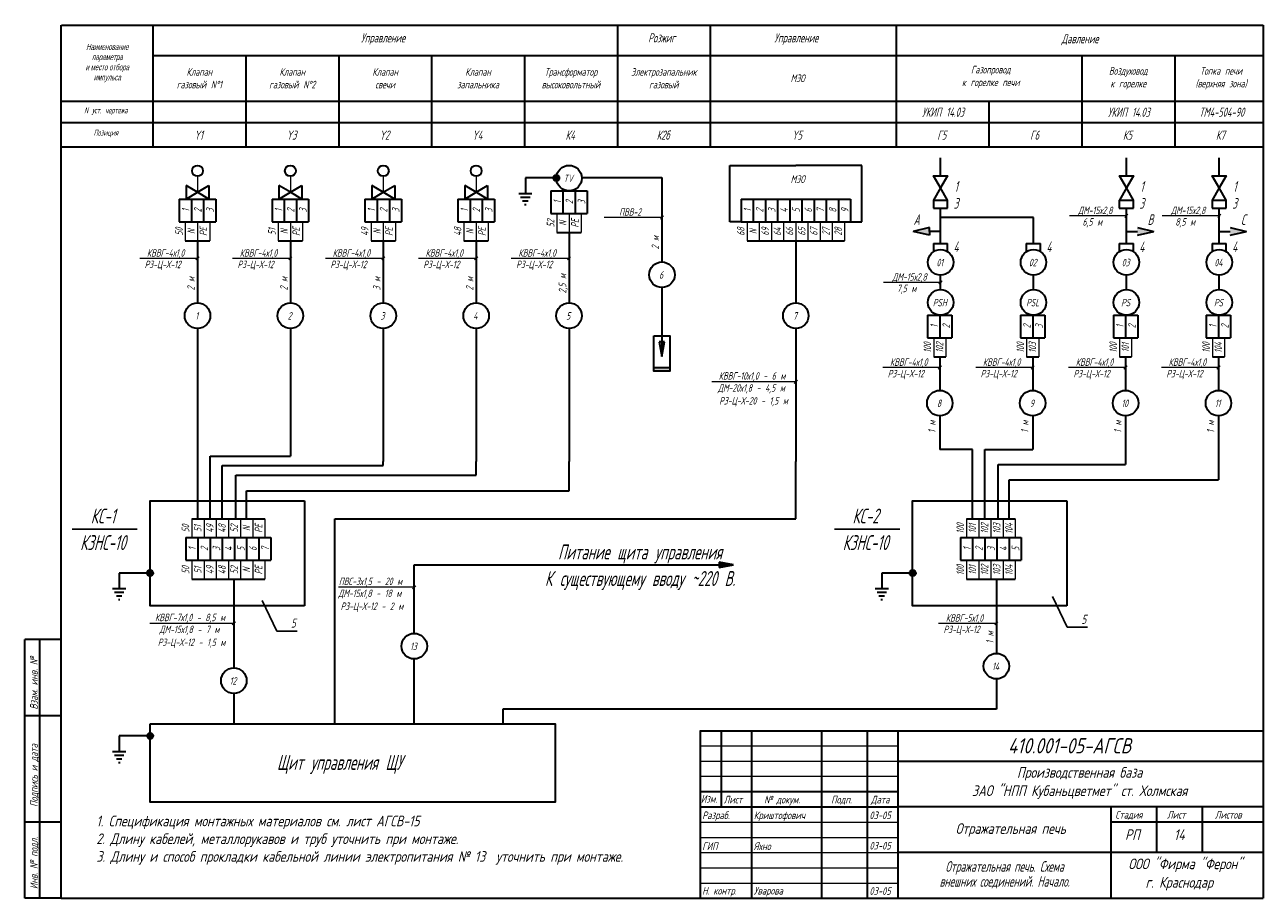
# Model space of a CAD drawing. Header units: millimetres. Extents: x -202 to 205, y 5 to 292.
import ezdxf
from ezdxf.enums import TextEntityAlignment as Align

# ---------------------------------------------------------------- set-up
doc = ezdxf.new("R2010")
doc.units = ezdxf.units.MM
doc.layers.get('0').update_dxf_attribs({"color": 3, "plot": 0})
for name, color, linetype, lineweight in [('Oborudowanie', 7, 'Continuous', 30), ('ОснСхема', 7, 'Continuous', 35), ('Приборы', 7, 'Continuous', 15), ('Размеры', 7, 'Continuous', 15), ('Рамка', 7, 'Continuous', 35)]:
    doc.layers.add(name, color=color, linetype=linetype, lineweight=lineweight)
doc.layers.add('НадписиРамки', color=7, linetype='Continuous')
doc.layers.add('НадписьСхемы', color=7, linetype='Continuous')
doc.layers.get('0').off()
doc.styles.add('Stand', font='txt.shx', dxfattribs={"width": 0.7, "oblique": 15, "height": 2})
doc.styles.add('Stand_2_05', font='txt.shx', dxfattribs={"width": 0.6, "oblique": 15, "height": 2})
doc.styles.add('Надпись', font='GOST.TTF', dxfattribs={"oblique": 15, "height": 3.5})
doc.dimstyles.new('Vynos_15', dxfattribs={"dimtxt": 2.5, "dimasz": 3.5, "dimexe": 1.25, "dimexo": 1.5, "dimgap": 1.125, "dimtad": 1, "dimdec": 0, "dimtxsty": 'Stand', "dimblk": 'OBLIQUE', "dimcen": 2.5, "dimadec": 0, "dimazin": 0, "dimtfac": 1, "dimtdec": 0, "dimtmove": 0, "dimatfit": 3, "dimldrblk": 'NONE', "dimfxl": 0, "dimlwd": 25, "dimarcsym": 0})

# ---------------------------------------------------------------- blocks, each defined once
blk = doc.blocks.new('Вентиль слева')
at = {"layer": 'Oborudowanie', "ltscale": 0.5}
for p, q in [((0, 2.83), (0, -2.83)), ((2.83, 0), (0, 2.83)), ((0, -2.83), (2.83, 0)), ((2.83, 0), (5.66, 2.83)), ((5.66, -2.83), (2.83, 0)), ((5.66, 2.83), (5.66, -2.83))]:
    blk.add_line(p, q, dxfattribs=at)
blk = doc.blocks.new('_None')
blk = doc.blocks.new('_Oblique')
at = {"color": 0, "linetype": 'ByBlock', "lineweight": -2}
blk.add_line((-0.5, -0.5), (0.5, 0.5), dxfattribs=at)

msp = doc.modelspace()

# ---------------------------------------------------------------- hatches: boundary and pattern name
at = {"layer": 'ОснСхема'}
h = msp.add_hatch(color=256, dxfattribs=at)
edge = h.paths.add_edge_path()
edge.add_arc((-27.32, 241.73), 1, 0, 360)
for points in [[(90.02, 224.16), (95.36, 222.91), (95.36, 224.16), (95.36, 225.41)], [(163.69, 225.41), (163.69, 224.16), (163.69, 222.91), (169.03, 224.16)], [(194.22, 225.41), (194.22, 224.16), (194.22, 222.91), (199.56, 224.16)], [(30.98, 114.62), (26.19, 115.49), (26.19, 113.75)]]:
    msp.add_hatch(color=256, dxfattribs=at).paths.add_polyline_path(points)
h = msp.add_hatch(color=256, dxfattribs=at)
h.paths.add_polyline_path([(7.41, 187.82), (6.54, 187.82), (7.41, 183.03)])
h.paths.add_polyline_path([(8.28, 187.82), (7.41, 187.82), (7.41, 183.03)])
h.paths.add_polyline_path([(10.06, 179.48), (4.76, 179.48), (4.76, 178.19), (10.06, 178.19)])
h = msp.add_hatch(color=256, dxfattribs=at)
edge = h.paths.add_edge_path()
edge.add_arc((-160.8, 111.85), 1, 0, 360)
h = msp.add_hatch(color=256, dxfattribs=at)
edge = h.paths.add_edge_path()
edge.add_arc((89.81, 111.85), 1, 0, 360)
h = msp.add_hatch(color=256, dxfattribs=at)
edge = h.paths.add_edge_path()
edge.add_arc((-160.79, 58.34), 1, 0, 360)

# ---------------------------------------------------------------- linework, layer by layer
at = {"layer": 'Oborudowanie', "ltscale": 0.5}
for centre in [(-145.23, 244.07), (-114.7, 244.07), (-84.18, 244.07), (-53.65, 244.07)]:
    msp.add_circle(centre, 1.8, dxfattribs=at)
at = {"layer": 'НадписьСхемы'}
for p, q in [((-186.43, 126.35), (-165.04, 126.35)), ((64.18, 126.35), (85.57, 126.35))]:
    msp.add_line(p, q, dxfattribs=at)
at = {"layer": 'ОснСхема'}
for p, q in [((99, 242.48), (99, 248.37)), ((160.05, 242.48), (160.05, 248.37)), ((190.58, 242.48), (190.58, 248.37)), ((29.75, 227.32), (29.75, 245.79)), ((29.75, 245.79), (51.41, 245.79)), ((73.06, 245.79), (51.41, 245.79)), ((73.06, 227.32), (73.06, 245.79)), ((-37.48, 241.73), (-37.48, 236.66)), ((-27.32, 241.73), (-37.48, 241.73)), ((-27.32, 241.73), (-27.32, 241.73)), ((-18.92, 241.85), (7.41, 241.85)), ((7.41, 241.85), (7.41, 214.11)), ((-39.66, 236.66), (-35.31, 236.66)), ((-37.48, 236.66), (-37.48, 236.66)), ((-29.12, 237.47), (-29.12, 230.03)), ((-29.12, 237.47), (-17.12, 237.47)), ((-25.12, 237.47), (-25.12, 230.03)), ((-21.12, 237.47), (-21.12, 230.03)), ((-17.12, 237.47), (-17.12, 230.03)), ((-151.23, 234.74), (-139.23, 234.74)), ((-151.23, 234.74), (-151.23, 227.31)), ((-147.23, 234.74), (-147.23, 227.31)), ((-143.23, 234.74), (-143.23, 227.31)), ((-139.23, 234.74), (-139.23, 227.31)), ((-120.7, 234.74), (-108.7, 234.74)), ((-120.7, 234.74), (-120.7, 227.31)), ((-116.7, 234.74), (-116.7, 227.31)), ((-112.7, 234.74), (-112.7, 227.31)), ((-108.7, 234.74), (-108.7, 227.31)), ((-90.18, 234.74), (-78.18, 234.74)), ((-90.18, 234.74), (-90.18, 227.31)), ((-86.18, 234.74), (-86.18, 227.31)), ((-82.18, 234.74), (-82.18, 227.31)), ((-78.18, 234.74), (-78.18, 227.31)), ((-59.65, 234.74), (-47.65, 234.74)), ((-59.65, 234.74), (-59.65, 227.31)), ((-55.65, 234.74), (-55.65, 227.31)), ((-51.65, 234.74), (-51.65, 227.31)), ((-47.65, 234.74), (-47.65, 227.31)), ((-39.02, 235.46), (-35.94, 235.46)), ((-38.38, 234.26), (-36.58, 234.26)), ((-37.75, 233.06), (-37.22, 233.06)), ((33.41, 234.74), (45.41, 234.74)), ((33.41, 234.74), (33.41, 227.31)), ((37.41, 234.74), (37.41, 227.31)), ((41.41, 234.74), (41.41, 227.31)), ((45.41, 234.74), (45.41, 227.31)), ((45.41, 234.74), (57.41, 234.74)), ((45.41, 234.74), (45.41, 227.31)), ((45.41, 234.74), (45.41, 227.31)), ((49.41, 234.74), (49.41, 227.31)), ((53.41, 234.74), (53.41, 227.31)), ((57.41, 234.74), (57.41, 227.31)), ((57.41, 234.74), (69.41, 234.74)), ((57.41, 234.74), (57.41, 227.31)), ((61.41, 234.74), (61.41, 227.31)), ((65.41, 234.74), (65.41, 227.31)), ((69.41, 234.74), (69.41, 227.31)), ((96.63, 234.48), (96.63, 231.79)), ((101.31, 231.79), (101.31, 234.48)), ((157.69, 234.48), (157.69, 231.79)), ((162.36, 231.79), (162.36, 234.48)), ((188.21, 234.48), (188.21, 231.79)), ((192.89, 231.79), (192.89, 234.48)), ((-29.12, 230.05), (-17.12, 230.05)), ((96.63, 231.79), (101.31, 231.79)), ((99, 220.19), (99, 231.79)), ((129.52, 228.72), (99, 228.72)), ((129.52, 220.19), (129.52, 228.72)), ((157.69, 231.79), (162.36, 231.79)), ((160.05, 220.19), (160.05, 231.79)), ((188.21, 231.79), (192.89, 231.79)), ((190.58, 220.19), (190.58, 231.79)), ((-151.23, 227.32), (-139.23, 227.32)), ((-120.7, 227.32), (-108.7, 227.32)), ((-90.18, 227.32), (-78.18, 227.32)), ((-59.65, 227.32), (-47.65, 227.32)), ((33.41, 227.32), (29.75, 227.32)), ((33.41, 227.32), (45.41, 227.32)), ((45.41, 227.32), (57.41, 227.32)), ((57.41, 227.32), (69.41, 227.32)), ((69.41, 227.32), (73.06, 227.32)), ((95.36, 225.41), (90.02, 224.16)), ((95.36, 222.91), (90.02, 224.16)), ((95.36, 224.16), (95.36, 225.41)), ((95.36, 224.16), (95.36, 222.91)), ((99, 224.16), (95.36, 224.16)), ((160.05, 224.16), (163.69, 224.16)), ((163.69, 225.41), (169.03, 224.16)), ((163.69, 222.91), (169.03, 224.16)), ((190.58, 224.16), (194.22, 224.16)), ((194.22, 225.41), (199.56, 224.16)), ((194.22, 222.91), (199.56, 224.16)), ((-149.23, 221.09), (-141.23, 221.09)), ((-145.23, 221.09), (-145.23, 200.66)), ((-118.7, 221.09), (-110.7, 221.09)), ((-114.7, 221.09), (-114.7, 200.66)), ((-88.18, 221.09), (-80.18, 221.09)), ((-84.18, 221.09), (-84.18, 200.66)), ((-57.65, 221.09), (-49.65, 221.09)), ((-53.65, 221.09), (-53.65, 200.66)), ((-27.12, 223.81), (-19.12, 223.81)), ((-23.12, 223.81), (-23.12, 200.66)), ((35.41, 221.09), (47.41, 221.09)), ((47.41, 221.09), (55.41, 221.09)), ((51.41, 221.09), (51.41, 200.66)), ((55.41, 221.09), (67.41, 221.09)), ((96.63, 220.19), (101.3, 220.19)), ((96.63, 220.19), (96.63, 217.51)), ((101.3, 217.51), (101.3, 220.19)), ((127.15, 220.19), (131.83, 220.19)), ((127.15, 220.19), (127.15, 217.51)), ((131.83, 217.51), (131.83, 220.19)), ((157.68, 220.19), (162.36, 220.19)), ((157.68, 220.19), (157.68, 217.51)), ((162.36, 217.51), (162.36, 220.19)), ((188.21, 220.19), (192.89, 220.19)), ((188.21, 220.19), (188.21, 217.51)), ((192.89, 217.51), (192.89, 220.19)), ((99, 205.02), (99, 209.8)), ((129.52, 205.02), (129.52, 209.8)), ((160.05, 205.02), (160.05, 209.8)), ((190.58, 205.02), (190.58, 209.8)), ((7.41, 205.71), (7.41, 183.03)), ((94.73, 196.63), (102.73, 196.63)), ((94.73, 196.63), (94.73, 189.19)), ((98.73, 196.63), (98.73, 189.19)), ((102.73, 196.63), (102.73, 189.19)), ((125.26, 196.63), (125.26, 189.19)), ((125.26, 196.63), (133.26, 196.63)), ((129.26, 196.63), (129.26, 189.19)), ((133.26, 196.63), (133.26, 189.19)), ((155.79, 196.63), (155.79, 189.19)), ((155.79, 196.63), (163.79, 196.63)), ((159.79, 196.63), (159.79, 189.19)), ((163.79, 196.63), (163.79, 189.19)), ((186.32, 196.63), (186.32, 189.19)), ((186.32, 196.63), (194.32, 196.63)), ((190.32, 196.63), (190.32, 189.19)), ((194.32, 196.63), (194.32, 189.19)), ((-145.23, 192.26), (-145.23, 129.73)), ((-114.7, 192.26), (-114.7, 150.24)), ((-84.18, 192.26), (-84.18, 148.5)), ((-53.65, 192.26), (-53.65, 148.5)), ((-23.12, 192.26), (-23.12, 148.5)), ((51.41, 192.26), (51.41, 148.5)), ((8.28, 187.82), (6.54, 187.82)), ((6.54, 187.82), (7.41, 183.03)), ((7.41, 183.03), (8.28, 187.82)), ((94.73, 189.21), (102.73, 189.21)), ((125.26, 189.21), (133.26, 189.21)), ((155.79, 189.21), (163.79, 189.21)), ((186.32, 189.21), (194.32, 189.21)), ((4.76, 179.48), (10.06, 179.48)), ((96.73, 182.97), (100.73, 182.97)), ((98.73, 182.97), (98.73, 171.93)), ((127.26, 182.97), (131.26, 182.97)), ((129.26, 182.97), (129.26, 171.93)), ((157.79, 182.97), (161.79, 182.97)), ((159.79, 182.97), (159.79, 171.93)), ((188.32, 182.97), (192.32, 182.97)), ((190.32, 182.97), (190.32, 171.93)), ((98.73, 163.53), (98.73, 152.52)), ((129.26, 163.53), (129.26, 152.52)), ((159.79, 163.53), (159.79, 147.57)), ((190.32, 163.53), (190.32, 142.53)), ((109.52, 152.52), (98.73, 152.52)), ((109.52, 138.94), (109.52, 152.52)), ((113.54, 138.94), (113.54, 152.52)), ((113.54, 152.52), (129.26, 152.52)), ((-141.09, 138.94), (-141.09, 150.24)), ((-141.09, 150.24), (-114.7, 150.24)), ((-137.08, 138.94), (-137.08, 147.25)), ((-137.08, 147.25), (-84.18, 147.25)), ((-84.18, 147.25), (-84.18, 148.5)), ((-53.65, 144.09), (-53.65, 148.5)), ((-23.12, 138.94), (-23.12, 148.5)), ((51.41, 129.74), (51.41, 148.5)), ((117.96, 138.94), (117.96, 147.57)), ((117.96, 147.57), (159.79, 147.57)), ((-132.65, 138.94), (-132.65, 144.09)), ((-132.65, 144.09), (-53.65, 144.09)), ((121.49, 138.94), (121.49, 142.53)), ((121.49, 142.53), (190.32, 142.53)), ((-141.09, 129.73), (-141.09, 138.94)), ((-137.08, 129.73), (-137.08, 138.94)), ((-132.65, 129.73), (-132.65, 138.94)), ((-129.13, 129.73), (-129.13, 138.94)), ((-129.13, 138.94), (-23.12, 138.94)), ((109.52, 129.73), (109.52, 138.94)), ((113.54, 129.73), (113.54, 138.94)), ((117.96, 129.73), (117.96, 138.94)), ((121.49, 129.73), (121.49, 138.94)), ((-110.08, 135.64), (-110.08, 101.12)), ((140.53, 135.64), (140.53, 101.12)), ((-147.09, 129.73), (-135.09, 129.73)), ((-135.09, 129.73), (-127.09, 129.73)), ((-127.09, 129.73), (-123.09, 129.73)), ((-100.13, 62.37), (-100.13, 129.74)), ((-100.13, 129.74), (51.41, 129.74)), ((107.52, 129.73), (115.52, 129.73)), ((115.52, 129.73), (123.52, 129.73)), ((-149.09, 123.51), (-137.09, 123.51)), ((-149.09, 123.51), (-149.09, 116.07)), ((-145.09, 123.51), (-145.09, 116.07)), ((-141.09, 123.51), (-141.09, 116.07)), ((-137.09, 123.51), (-137.09, 116.07)), ((-137.09, 123.51), (-121.09, 123.51)), ((-137.09, 123.51), (-137.09, 116.07)), ((-137.09, 123.51), (-137.09, 116.07)), ((-133.09, 123.51), (-133.09, 116.07)), ((-129.09, 123.51), (-129.09, 116.07)), ((-125.09, 123.51), (-125.09, 116.07)), ((-125.09, 123.51), (-125.09, 116.07)), ((-121.09, 123.51), (-121.09, 116.07)), ((105.52, 123.51), (113.52, 123.51)), ((105.52, 123.51), (105.52, 116.07)), ((109.52, 123.51), (109.52, 116.07)), ((113.52, 123.51), (125.52, 123.51)), ((113.52, 123.51), (113.52, 116.07)), ((113.52, 123.51), (113.52, 116.07)), ((113.52, 123.51), (113.52, 116.07)), ((117.52, 123.51), (117.52, 116.07)), ((121.52, 123.51), (121.52, 116.07)), ((125.52, 123.51), (125.52, 116.07)), ((125.52, 123.51), (125.52, 116.07)), ((-149.09, 116.09), (-137.09, 116.09)), ((-137.09, 116.09), (-121.09, 116.09)), ((-74, 114.62), (26.19, 114.62)), ((-74, 92.04), (-74, 114.62)), ((26.19, 115.49), (26.19, 113.75)), ((30.98, 114.62), (26.19, 115.49)), ((26.19, 113.75), (30.98, 114.62)), ((105.52, 116.09), (113.52, 116.09)), ((113.52, 116.09), (125.52, 116.09)), ((-170.97, 111.85), (-170.97, 106.77)), ((-160.8, 111.85), (-170.97, 111.85)), ((-160.8, 111.85), (-160.8, 111.85)), ((89.81, 111.85), (79.64, 111.85)), ((79.64, 111.85), (79.64, 106.77)), ((89.81, 111.85), (89.81, 111.85)), ((-173.15, 106.77), (-168.79, 106.77)), ((-170.97, 106.77), (-170.97, 106.77)), ((-147.09, 109.85), (-135.09, 109.85)), ((-135.09, 109.85), (-127.09, 109.85)), ((-133.29, 109.85), (-133.29, 80.7)), ((-127.09, 109.85), (-123.09, 109.85)), ((77.47, 106.77), (81.82, 106.77)), ((79.64, 106.77), (79.64, 106.77)), ((107.52, 109.85), (115.52, 109.85)), ((115.52, 109.85), (123.52, 109.85)), ((117.33, 109.85), (117.33, 85.47)), ((-172.51, 105.57), (-169.43, 105.57)), ((-171.87, 104.37), (-170.07, 104.37)), ((-171.23, 103.17), (-170.71, 103.17)), ((78.11, 105.57), (81.18, 105.57)), ((78.74, 104.37), (80.55, 104.37)), ((79.38, 103.17), (79.91, 103.17)), ((-74, 62.37), (-74, 83.64)), ((117.33, 77.07), (117.33, 67.14)), ((-133.29, 72.3), (-133.29, 62.37)), ((117.33, 67.14), (-44.91, 67.14)), ((-44.91, 67.14), (-44.91, 62.37)), ((-160.79, 58.34), (-170.96, 58.34)), ((-170.96, 58.34), (-170.96, 53.26)), ((-160.79, 58.34), (-160.79, 58.34)), ((-173.14, 53.26), (-168.78, 53.26)), ((-170.96, 53.26), (-170.96, 53.26)), ((-172.5, 52.06), (-169.42, 52.06)), ((-171.86, 50.86), (-170.06, 50.86)), ((-171.22, 49.66), (-170.7, 49.66))]:
    msp.add_line(p, q, dxfattribs=at)
for points in [[(99, 238.48), (96.69, 242.48), (101.31, 242.48)], [(160.05, 238.48), (157.74, 242.48), (162.36, 242.48)], [(190.58, 238.48), (188.27, 242.48), (192.89, 242.48)], [(99, 238.48), (96.69, 234.48), (101.31, 234.48)], [(160.05, 238.48), (157.74, 234.48), (162.36, 234.48)], [(190.58, 238.48), (188.27, 234.48), (192.89, 234.48)], [(4.76, 189.81), (10.06, 189.81), (10.06, 178.19), (4.76, 178.19)], [(-160.79, 62.37), (-27.64, 62.37), (-27.64, 36.58), (-160.79, 36.58)]]:
    msp.add_lwpolyline(points, close=True, dxfattribs=at)
for points in [[(-110.08, 101.12), (-160.8, 101.12), (-160.8, 135.64), (-110.08, 135.64)], [(140.53, 101.12), (89.81, 101.12), (89.81, 135.64), (140.53, 135.64)]]:
    msp.add_lwpolyline(points, dxfattribs=at)
for centre, radius in [((-23.12, 241.67), 4.2), ((-27.32, 241.73), 1), ((99, 214), 4.2), ((129.52, 214), 4.2), ((160.05, 214), 4.2), ((190.58, 214), 4.2), ((7.41, 209.91), 4.2), ((99, 200.82), 4.2), ((129.52, 200.82), 4.2), ((160.05, 200.82), 4.2), ((190.58, 200.82), 4.2), ((-145.23, 196.46), 4.2), ((-114.7, 196.46), 4.2), ((-84.18, 196.46), 4.2), ((-53.65, 196.46), 4.2), ((-23.12, 196.46), 4.2), ((51.41, 196.46), 4.2), ((98.73, 167.73), 4.2), ((129.26, 167.73), 4.2), ((159.79, 167.73), 4.2), ((190.32, 167.73), 4.2), ((-160.8, 111.85), 1), ((89.81, 111.85), 1), ((-74, 87.84), 4.2), ((117.33, 81.27), 4.2), ((-133.29, 76.5), 4.2), ((-160.79, 58.34), 1)]:
    msp.add_circle(centre, radius, dxfattribs=at)
at = {"layer": 'Приборы', "ltscale": 0.5}
for p, q in [((-145.23, 242.27), (-145.23, 237.01)), ((-114.7, 242.27), (-114.7, 237.01)), ((-84.18, 242.27), (-84.18, 237.01)), ((-53.65, 242.27), (-53.65, 237.01))]:
    msp.add_line(p, q, dxfattribs=at)
at = {"layer": 'Приборы'}
for p, q in [((-27.12, 230.03), (-27.12, 223.81)), ((-23.12, 230.03), (-23.12, 223.81)), ((-19.12, 230.03), (-19.12, 223.81)), ((-149.23, 227.31), (-149.23, 221.09)), ((-145.23, 227.31), (-145.23, 221.09)), ((-141.23, 227.31), (-141.23, 221.09)), ((-118.7, 227.31), (-118.7, 221.09)), ((-114.7, 227.31), (-114.7, 221.09)), ((-110.7, 227.31), (-110.7, 221.09)), ((-88.18, 227.31), (-88.18, 221.09)), ((-84.18, 227.31), (-84.18, 221.09)), ((-80.18, 227.31), (-80.18, 221.09)), ((-57.65, 227.31), (-57.65, 221.09)), ((-53.65, 227.31), (-53.65, 221.09)), ((-49.65, 227.31), (-49.65, 221.09)), ((35.41, 227.31), (35.41, 221.09)), ((39.41, 227.31), (39.41, 221.09)), ((43.41, 227.31), (43.41, 221.09)), ((47.41, 227.31), (47.41, 221.09)), ((51.41, 227.31), (51.41, 221.09)), ((55.41, 227.31), (55.41, 221.09)), ((59.41, 227.31), (59.41, 221.09)), ((63.41, 227.31), (63.41, 221.09)), ((67.41, 227.31), (67.41, 221.09)), ((96.73, 189.19), (96.73, 182.97)), ((100.73, 189.19), (100.73, 182.97)), ((127.26, 189.19), (127.26, 182.97)), ((131.26, 189.19), (131.26, 182.97)), ((157.79, 189.19), (157.79, 182.97)), ((161.79, 189.19), (161.79, 182.97)), ((188.32, 189.19), (188.32, 182.97)), ((192.32, 189.19), (192.32, 182.97)), ((-147.09, 129.73), (-147.09, 123.51)), ((-143.09, 129.73), (-143.09, 123.51)), ((-139.09, 129.73), (-139.09, 123.51)), ((-135.09, 129.73), (-135.09, 123.51)), ((-131.09, 129.73), (-131.09, 123.51)), ((-127.09, 129.73), (-127.09, 123.51)), ((-123.09, 129.73), (-123.09, 123.51)), ((107.52, 129.73), (107.52, 123.51)), ((111.52, 129.73), (111.52, 123.51)), ((115.52, 129.73), (115.52, 123.51)), ((119.52, 129.73), (119.52, 123.51)), ((123.52, 129.73), (123.52, 123.51)), ((-147.09, 116.07), (-147.09, 109.85)), ((-143.09, 116.07), (-143.09, 109.85)), ((-139.09, 116.07), (-139.09, 109.85)), ((-135.09, 116.07), (-135.09, 109.85)), ((-131.09, 116.07), (-131.09, 109.85)), ((-127.09, 116.07), (-127.09, 109.85)), ((-123.09, 116.07), (-123.09, 109.85)), ((107.52, 116.07), (107.52, 109.85)), ((111.52, 116.07), (111.52, 109.85)), ((115.52, 116.07), (115.52, 109.85)), ((119.52, 116.07), (119.52, 109.85)), ((123.52, 116.07), (123.52, 109.85))]:
    msp.add_line(p, q, dxfattribs=at)
at = {"layer": 'Размеры'}
for p, q in [((7.41, 228.75), (-11.58, 228.75)), ((6.89, 228.22), (7.93, 229.27)), ((160.32, 229.29), (141.32, 229.29)), ((159.53, 228.77), (160.58, 229.82)), ((190.84, 229.29), (171.85, 229.29)), ((190.06, 228.77), (191.1, 229.82)), ((-145.75, 214.78), (-144.71, 215.82)), ((-115.23, 214.78), (-114.18, 215.82)), ((-84.7, 214.78), (-83.65, 215.82)), ((-54.17, 214.78), (-53.13, 215.82)), ((-23.64, 214.78), (-22.6, 215.82)), ((-145.23, 215.3), (-164.22, 215.3)), ((-114.7, 215.3), (-133.7, 215.3)), ((-84.18, 215.3), (-103.17, 215.3)), ((-53.65, 215.3), (-72.64, 215.3)), ((-23.12, 215.3), (-42.11, 215.3)), ((98.47, 206.89), (99.52, 207.93)), ((99.26, 207.41), (80.27, 207.41)), ((99, 179.42), (80.01, 179.42)), ((98.21, 178.9), (99.26, 179.94)), ((129.52, 179.42), (110.53, 179.42)), ((128.74, 178.9), (129.78, 179.94)), ((160.05, 179.42), (141.06, 179.42)), ((159.27, 178.9), (160.31, 179.94)), ((190.58, 179.42), (171.59, 179.42)), ((189.8, 178.9), (190.84, 179.94)), ((50.89, 174.2), (51.93, 175.24)), ((51.41, 174.72), (23.85, 174.72)), ((-74, 107.21), (-98.88, 107.21)), ((-74.52, 106.69), (-73.48, 107.73)), ((-133.29, 95.34), (-160.85, 95.34)), ((-133.81, 94.81), (-132.77, 95.86)), ((117.33, 95.34), (98.34, 95.34)), ((116.81, 94.81), (117.85, 95.86))]:
    msp.add_line(p, q, dxfattribs=at)
at = {"layer": 'Рамка'}
for p, q in [((-190, 5), (-190, 292)), ((-189.88, 292), (205, 292)), ((-159.88, 292.08), (-159.88, 252)), ((-7.23, 292), (-7.23, 252)), ((23.3, 292), (23.3, 252)), ((84.35, 292), (84.35, 252)), ((205, 292), (205, 5)), ((-159.88, 282), (205, 282)), ((-129.35, 282), (-129.35, 252)), ((-98.82, 282), (-98.82, 252)), ((-68.29, 282), (-68.29, 252)), ((-37.76, 282), (-37.76, 252)), ((145.41, 282), (145.41, 260)), ((175.94, 282), (175.94, 260)), ((-189.88, 267), (205, 267)), ((114.88, 267), (114.88, 252)), ((-189.88, 260), (205, 260)), ((145.41, 260), (145.41, 252)), ((175.94, 260), (175.94, 252)), ((-189.88, 252), (205, 252)), ((-190, 90), (-202, 90)), ((-202, 5), (-202, 90)), ((-197, 5), (-197, 90)), ((-190, 65), (-202, 65)), ((20, 60), (205, 60)), ((20.03, 60.1), (20.03, 30.1)), ((27, 35.1), (27, 60)), ((37, 50), (37, 60)), ((60, 5.1), (60, 60)), ((75, 5.1), (75, 60)), ((85, 5.1), (85, 60)), ((37, 5.1), (37, 50)), ((85.03, 50), (205, 50)), ((20.03, 40.1), (85.03, 40.1)), ((20, 35), (85, 35)), ((85.03, 35.1), (205.03, 35.1)), ((155, 35.1), (155, 5)), ((170, 35.1), (170, 20)), ((185, 35.1), (185, 20)), ((-190, 30), (-202, 30)), ((20.03, 30.1), (20.03, 5.1)), ((155, 30.1), (205, 30.1)), ((205, 20), (85.03, 20)), ((-190, 5), (-202, 5)), ((-190, 5), (205, 5))]:
    msp.add_line(p, q, dxfattribs=at)
at = {"layer": 'Рамка', "lineweight": 15}
for p, q in [((20.03, 55.1), (85.03, 55.1)), ((20.03, 50.1), (85.03, 50.1)), ((20.03, 45.1), (85.03, 45.1)), ((20, 30), (85, 30)), ((20, 25), (85, 25)), ((20, 20), (85, 20)), ((20, 15), (85, 15)), ((20, 10), (85, 10))]:
    msp.add_line(p, q, dxfattribs=at)

# ---------------------------------------------------------------- block references
at = {"layer": 'Oborudowanie', "ltscale": 0.5, "xscale": 1.333333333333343, "yscale": 0.8000000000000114, "zscale": 1.333333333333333}
for p in [(-149, 237.01), (-118.48, 237.01), (-87.95, 237.01), (-57.42, 237.01)]:
    msp.add_blockref('Вентиль слева', p, dxfattribs=at)

# ---------------------------------------------------------------- texts
at = {"layer": 'НадписиРамки', "oblique": 15}
for s, height, style, width, p in [('N уст. чертежа', 2, 'Stand_2_05', 0.6, (-175.34, 262.98)), ('Позиция', 2, 'Stand_2_05', 0.6, (-175.34, 255.62)), ('Отражательная печь. Схема', 3.5, 'Надпись', 0.8, (120.03, 13.69)), ('внешних соединений. Начало.', 3.5, 'Надпись', 0.8, (120.03, 8.79))]:
    msp.add_text(s, height=height, dxfattribs=dict(at, style=style, width=width)).set_placement(p, align=Align.CENTER)
at = {"layer": 'НадписиРамки', "style": 'Надпись', "oblique": 15}
for s, p in [('Взам. инв. №', (-197, 67)), ('Подпись и дата', (-197, 35)), ('Инв. № подл.', (-197, 8))]:
    msp.add_text(s, height=2.5, rotation=90, dxfattribs=at).set_placement(p, align=Align.BOTTOM_LEFT)
for s, height, p in [('410.001-05-АГСВ', 5, (141.34, 52.61)), ('Производственная база', 3.5, (144.7, 44.6)), ('ЗАО "НПП Кубаньцветмет" ст. Холмская', 3.5, (144.7, 38.6)), ('Отражательная печь', 3.5, (122.04, 26.15)), ('ООО "Фирма "Ферон"', 3.5, (179.4, 14.55)), ('г. Краснодар', 3.5, (177.43, 8.48))]:
    msp.add_text(s, height=height, dxfattribs=at).set_placement(p, align=Align.CENTER)
msp.add_text('Изм.', height=2.5, dxfattribs=at).set_placement((20.23, 37.67), align=Align.MIDDLE_LEFT)
for s, height, p in [('Лист', 2.5, (27.73, 35.42)), ('№ докум.', 2.5, (40.99, 35.42)), ('Подп.', 2.5, (63.02, 35.42)), ('Дата', 2.5, (76.12, 35.42)), ('Разраб.', 2.5, (20.64, 30.26)), ('Криштофович', 2.5, (37.6, 30.26)), ('03-05', 2.5, (75.6, 30.26)), ('Стадия', 2.5, (156.41, 30.43)), ('Лист', 2.5, (173.43, 30.43)), ('Листов', 2.5, (189.16, 30.43)), ('РП', 3.5, (159.62, 23.09)), ('14', 3.5, (175.7, 23.09)), ('ГИП', 2.5, (20.64, 20.09)), ('Яхно', 2.5, (37.6, 20.09)), ('03-05', 2.5, (75.6, 20.26)), ('Н. контр.', 2.5, (20.64, 5.46)), ('Уварова', 2.5, (37.6, 5.46)), ('03-05', 2.5, (75.6, 5.36))]:
    msp.add_text(s, height=height, dxfattribs=at).set_placement(p, align=Align.BOTTOM_LEFT)
at = {"layer": 'НадписиРамки', "attachment_point": 5, "style": 'Stand_2_05'}
for s, insert, char_height, width in [('{\\fTxt|b0|i0|c204|p2;Наименование\\Pпараметра\\Pи место отбора\\Pимпульса}', (-174.88, 279.5), 2, 30), ('{\\Ftxt.shx|c204;Клапан\\Pгазовый }N°{\\Ftxt.shx|c204;1}', (-144.63, 274.5), 2.5, 30.5), ('{\\Ftxt.shx|c204;Клапан\\Pгазовый }N°2', (-114.1, 274.5), 2.5, 30.5), ('{\\Ftxt.shx|c204;Клапан\\Pсвечи}', (-83.57, 274.5), 2.5, 30.5), ('{\\Ftxt.shx|c204;Клапан\\Pзапальника}', (-53.04, 274.5), 2.5, 30.5), ('{\\Ftxt.shx|c204;Трансформатор\\Pвысоковольтный}', (-22.51, 274.5), 2.5, 30.5), ('{\\Ftxt.shx|c204;Электрозапальник\\Pгазовый}', (8.02, 274.5), 2.5, 30.5), ('{\\Ftxt.shx|c204;Газопровод\\Pк горелке печи}', (115.48, 274.91), 2.5, 30.5), ('{\\Ftxt.shx|c204;Воздуховод\\Pк горелке}', (160.66, 274.5), 2.5, 30.5), ('{\\Ftxt.shx|c204;Топка печи\\P(верхняя зона)}', (191.19, 274.5), 2.5, 30.5), ('{\\Ftxt.shx|c204;МЭО}', (52.02, 274.5), 2.5, 30.5), ('{\\Ftxt.shx|c204;МЭО}', (52.02, 241.34), 2.5, 30.5)]:
    msp.add_mtext(s, dxfattribs=dict(at, insert=insert, char_height=char_height, width=width))
at = {"layer": 'НадписьСхемы', "style": 'Stand_2_05', "oblique": 15, "width": 0.6}
for s, height, p in [('Управление', 3, (-84.26, 286.28)), ('Розжиг', 3, (7.32, 286.28)), ('Управление', 3, (51.54, 286.28)), ('Давление', 3, (144.82, 285.98)), ('УКИП 14.03', 3, (99.8, 261.85)), ('УКИП 14.03', 3, (160.86, 261.85)), ('ТМ4-504-90', 3, (191.39, 261.85)), ('Y1', 3, (-144.87, 254.31)), ('Y3', 3, (-114.34, 254.31)), ('Y2', 3, (-83.81, 254.31)), ('Y4', 3, (-53.28, 254.31)), ('К4', 3, (-22.75, 254.31)), ('К2б', 3, (7.78, 254.31)), ('Y5', 3, (51.78, 254.31)), ('Г5', 3, (99.36, 254.31)), ('Г6', 3, (129.89, 254.31)), ('К5', 3, (160.42, 254.31)), ('К7', 3, (190.95, 254.31)), ('TV', 2.45, (-23.39, 240.39)), ('1', 3.5, (104.1, 237.19)), ('1', 3.5, (165.16, 237.19)), ('1', 3.5, (195.69, 237.19)), ('3', 3.5, (104.04, 231.63)), ('ДМ-15х2,8', 2.45, (149.83, 229.85)), ('3', 3.5, (165.1, 231.63)), ('ДМ-15х2,8', 2.45, (180.36, 229.85)), ('3', 3.5, (195.63, 231.63)), ('ПВВ-2', 2.45, (-3.07, 229.3)), ('А', 3.5, (91.11, 226.31)), ('6,5 м', 2.45, (148.86, 226.07)), ('В', 3.5, (167.94, 226.31)), ('8,5 м', 2.45, (179.39, 226.07)), ('С', 3.5, (198.47, 226.31)), ('4', 3.5, (104.04, 217.35)), ('4', 3.5, (134.57, 217.35)), ('4', 3.5, (165.1, 217.35)), ('4', 3.5, (195.63, 217.35)), ('КВВГ-4х1,0', 2.45, (-155.71, 215.86)), ('КВВГ-4х1,0', 2.45, (-125.19, 215.86)), ('КВВГ-4х1,0', 2.45, (-94.66, 215.86)), ('КВВГ-4х1,0', 2.45, (-64.13, 215.86)), ('КВВГ-4х1,0', 2.45, (-33.6, 215.86)), ('РЗ-Ц-Х-12', 2.45, (-156.68, 212.08)), ('РЗ-Ц-Х-12', 2.45, (-126.16, 212.08)), ('РЗ-Ц-Х-12', 2.45, (-95.63, 212.08)), ('РЗ-Ц-Х-12', 2.45, (-65.1, 212.08)), ('РЗ-Ц-Х-12', 2.45, (-34.57, 212.08)), ('01', 2.45, (98.73, 212.71)), ('02', 2.45, (129.26, 212.71)), ('03', 2.45, (159.79, 212.71)), ('04', 2.45, (190.31, 212.71)), ('6', 2.45, (7.14, 208.62)), ('ДМ-15х2,8', 2.45, (88.78, 207.96)), ('7,5 м', 2.45, (87.81, 204.19)), ('PSН', 2.45, (98.73, 199.54)), ('PSL', 2.45, (129.26, 199.54)), ('PS', 2.45, (159.79, 199.54)), ('PS', 2.45, (190.31, 199.54)), ('1', 2.45, (-145.5, 195.18)), ('2', 2.45, (-114.97, 195.18)), ('3', 2.45, (-84.44, 195.18)), ('4', 2.45, (-53.92, 195.18)), ('5', 2.45, (-23.39, 195.18)), ('7', 2.45, (51.14, 195.18)), ('КВВГ-4х1,0', 2.45, (88.51, 179.98)), ('КВВГ-4х1,0', 2.45, (119.04, 179.98)), ('КВВГ-4х1,0', 2.45, (149.57, 179.98)), ('КВВГ-4х1,0', 2.45, (180.1, 179.98)), ('КВВГ-10х1,0 - 6 м', 2.45, (37.02, 175.45)), ('РЗ-Ц-Х-12', 2.45, (87.55, 176.2)), ('РЗ-Ц-Х-12', 2.45, (118.07, 176.2)), ('РЗ-Ц-Х-12', 2.45, (148.6, 176.2)), ('РЗ-Ц-Х-12', 2.45, (179.13, 176.2)), ('ДМ-20х1,8 - 4,5 м', 2.45, (36.81, 171.5)), ('РЗ-Ц-Х-20 - 1,5 м', 2.45, (37.5, 167.26)), ('8', 2.45, (98.47, 166.45)), ('9', 2.45, (128.99, 166.45)), ('10', 2.45, (159.52, 166.45)), ('11', 2.45, (190.05, 166.45)), ('КС-1', 4.9, (-176.3, 128.17)), ('КС-2', 4.9, (74.31, 128.17)), ('КЗНС-10', 4.9, (-176.3, 119.44)), ('КЗНС-10', 4.9, (74.31, 119.44)), ('Питание щита управления', 4.9, (0.21, 116.36)), ('ПВС-3х1,5 - 20 м', 2.45, (-88.39, 107.94)), ('К существующему вводу ~220 В.', 4.9, (0.21, 107.63)), ('ДМ-15х1,8 - 18 м', 2.45, (-88.6, 103.99)), ('РЗ-Ц-Х-12 - 2 м', 2.45, (-87.91, 99.75)), ('КВВГ-7х1,0 - 8,5 м', 2.45, (-147.68, 96.06)), ('КВВГ-5х1,0', 2.45, (106.85, 95.89)), ('ДМ-15х1,8 - 7 м', 2.45, (-147.89, 92.12)), ('РЗ-Ц-Х-12', 2.45, (105.88, 92.12)), ('РЗ-Ц-Х-12 - 1,5 м', 2.45, (-147.19, 87.88)), ('13', 2.45, (-74.27, 86.55)), ('14', 2.45, (117.06, 79.98)), ('12', 2.45, (-133.56, 75.21)), ('Щит управления ЩУ', 4.9, (-98.52, 47.19))]:
    msp.add_text(s, height=height, dxfattribs=at).set_placement(p, align=Align.CENTER)
for s, p in [('50', (-150.09, 224.09)), ('N', (-146.09, 224.09)), ('РЕ', (-142.09, 224.09)), ('51', (-119.56, 224.09)), ('N', (-115.56, 224.09)), ('РЕ', (-111.56, 224.09)), ('49', (-89.04, 224.09)), ('N', (-85.04, 224.09)), ('РЕ', (-81.04, 224.09)), ('48', (-58.51, 224.09)), ('N', (-54.51, 224.09)), ('РЕ', (-50.51, 224.09)), ('52', (-27.98, 226.82)), ('N', (-23.98, 226.82)), ('РЕ', (-19.98, 226.82)), ('68', (34.55, 224.09)), ('N', (38.55, 224.09)), ('69', (42.55, 224.09)), ('64', (46.55, 224.09)), ('66', (50.55, 224.09)), ('65', (54.55, 224.09)), ('67', (58.55, 224.09)), ('27', (62.55, 224.09)), ('28', (66.55, 224.09)), ('2 м', (6.48, 220.43)), ('2 м', (-146.16, 206.98)), ('2 м', (-115.63, 206.98)), ('3 м', (-85.11, 206.98)), ('2 м', (-54.58, 206.98)), ('2,5 м', (-24.05, 206.98)), ('100', (95.87, 185.97)), ('102', (99.87, 185.97)), ('100', (126.4, 185.97)), ('103', (130.4, 185.97)), ('100', (156.93, 185.97)), ('101', (160.93, 185.97)), ('100', (187.46, 185.97)), ('104', (191.46, 185.97)), ('1 м', (97.35, 159.95)), ('1 м', (127.87, 159.95)), ('1 м', (158.4, 159.95)), ('1 м', (188.93, 159.95)), ('50', (-147.95, 126.51)), ('51', (-143.95, 126.51)), ('49', (-139.95, 126.51)), ('48', (-135.95, 126.51)), ('52', (-131.95, 126.51)), ('N', (-127.95, 126.51)), ('РЕ', (-123.95, 126.51)), ('100', (106.66, 126.51)), ('101', (110.66, 126.51)), ('102', (114.66, 126.51)), ('103', (118.66, 126.51)), ('104', (122.66, 126.51)), ('100', (106.66, 112.87)), ('101', (110.66, 112.87)), ('102', (114.66, 112.87)), ('103', (118.66, 112.87)), ('104', (122.66, 112.87)), ('50', (-147.95, 112.85)), ('51', (-143.95, 112.85)), ('49', (-139.95, 112.85)), ('48', (-135.95, 112.85)), ('52', (-131.95, 112.85)), ('N', (-127.95, 112.85)), ('РЕ', (-123.95, 112.85)), ('1 м', (116.4, 90.68))]:
    msp.add_text(s, height=2.45, rotation=90, dxfattribs=at).set_placement(p, align=Align.CENTER)
at = {"layer": 'НадписьСхемы', "char_height": 3, "attachment_point": 7, "style": 'Stand'}
for insert in [(-114.53, 93.93), (145.26, 95.18)]:
    msp.add_mtext('5', dxfattribs=dict(at, insert=insert))
at = {"layer": 'Приборы', "style": 'Stand_2_05', "oblique": 15, "width": 0.6}
for s, p in [('1', (-25.8, 233.79)), ('2', (-21.8, 233.79)), ('3', (-17.8, 233.79)), ('1', (-147.91, 231.06)), ('2', (-143.91, 231.06)), ('3', (-139.91, 231.06)), ('1', (-117.38, 231.06)), ('2', (-113.38, 231.06)), ('3', (-109.38, 231.06)), ('1', (-86.86, 231.06)), ('2', (-82.86, 231.06)), ('3', (-78.86, 231.06)), ('1', (-56.33, 231.06)), ('2', (-52.33, 231.06)), ('3', (-48.33, 231.06)), ('1', (36.73, 231.06)), ('2', (40.73, 231.06)), ('3', (44.73, 231.06)), ('4', (48.73, 231.06)), ('5', (52.73, 231.06)), ('6', (56.73, 231.06)), ('7', (60.73, 231.06)), ('8', (64.73, 231.06)), ('9', (68.73, 231.06)), ('1', (98.05, 192.95)), ('2', (102.05, 192.95)), ('2', (128.58, 192.95)), ('3', (132.58, 192.95)), ('1', (159.11, 192.95)), ('2', (163.11, 192.95)), ('1', (189.64, 192.95)), ('2', (193.64, 192.95)), ('1', (-145.77, 119.83)), ('2', (-141.77, 119.83)), ('3', (-137.77, 119.83)), ('4', (-133.77, 119.83)), ('5', (-129.77, 119.83)), ('6', (-125.77, 119.83)), ('7', (-121.77, 119.83)), ('1', (108.84, 119.83)), ('2', (112.84, 119.83)), ('3', (116.84, 119.83)), ('4', (120.84, 119.83)), ('5', (124.84, 119.83))]:
    msp.add_text(s, height=2.45, rotation=90, dxfattribs=at).set_placement(p, align=Align.CENTER)
at = {"layer": 'Размеры', "ltscale": 0.4, "insert": (-178.47, 32.14), "char_height": 3.5, "width": 184.6273, "attachment_point": 1, "style": 'Надпись'}
msp.add_mtext('1. {\\fGOST|b0|i0|c204|p34;Спецификация монтажных материалов см. лист АГСВ-15\\P2. Длину кабелей, металлорукавов и труб уточнить при монтаже.\\P3. Длину и способ прокладки кабельной линии электропитания № 13  уточнить при монтаже.}', dxfattribs=at)

# ---------------------------------------------------------------- leaders
at = {"layer": 'НадписьСхемы', "annotation_type": 0, "has_hookline": 1, "hookline_direction": 0, "text_width": 2.07}
for points in [[(-123.97, 102.9), (-119.16, 92.81), (-115.66, 92.81)], [(135.82, 104.15), (140.63, 94.05), (144.13, 94.05)]]:
    msp.add_leader(points, dimstyle='Vynos_15', override={"dimgap": 1.125, "dimtad": 1}, dxfattribs=at)

doc.saveas('drawing.dxf')
